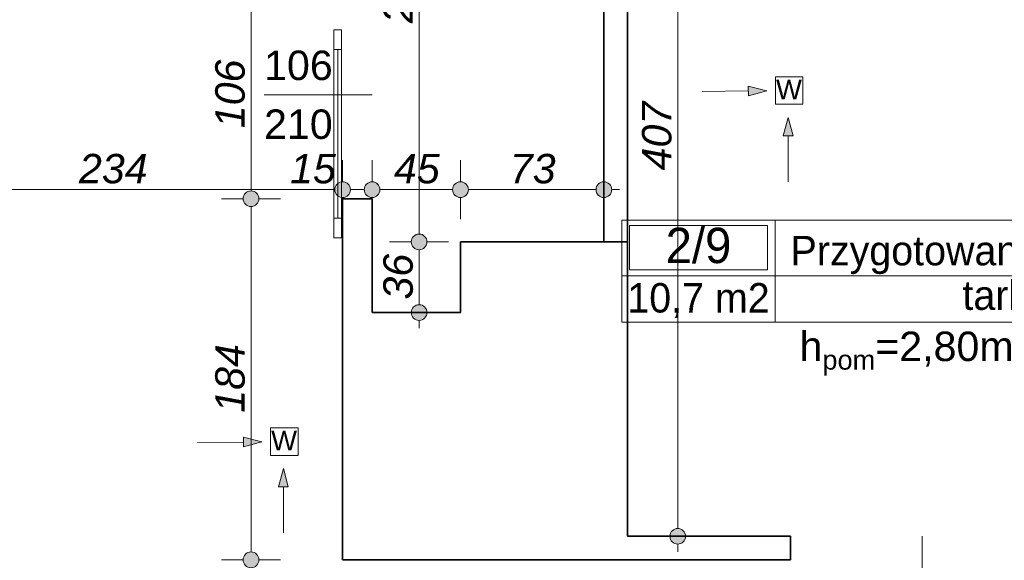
# Model space of a CAD drawing. Header units: millimetres. Extents: x -13944 to 84772, y -78836 to -35317.
# Tile 9 of 85: x 3504 to 8517, y -63615 to -60861. Entities that reach past the tile are written whole.
import ezdxf
from ezdxf.enums import TextEntityAlignment as Align

# ---------------------------------------------------------------- set-up
doc = ezdxf.new("R2010")
doc.units = ezdxf.units.MM
doc.header["$MEASUREMENT"] = 0
for name, color, linetype, lineweight in [('0_Nr_pióra__3', 7, 'Continuous', 20), ('Drzwi ArchiCAD_Nr_pióra__1', 7, 'Continuous', 0), ('Instalacje - Went_Klim_Nr_pióra__42', 150, 'Continuous', 13), ('Konstrukcja - Ściany zew_Nr_pióra__6', 7, 'Continuous', 35), ('Metryczki pomieszczeń ArchiCADa_Nr_pióra__1', 7, 'Continuous', 0), ('Wymiarowanie - Ogólne_Nr_pióra__82', 114, 'Continuous', 13), ('Znaczniki drzwi ArchiCADa_Nr_pióra__1', 7, 'Continuous', 0), ('Znaczniki drzwi ArchiCADa_Nr_pióra__7', 7, 'Continuous', 70)]:
    doc.layers.add(name, color=color, linetype=linetype, lineweight=lineweight)
doc.layers.add('Elementy modelu - Strefy', color=7, linetype='Continuous')
doc.layers.add('Wymiarowanie - Ogólne', color=7, linetype='Continuous')
doc.styles.add('GENERATED_STYLE_1', font='txt')
doc.styles.add('GENERATED_STYLE_2', font='txt')
doc.styles.add('GENERATED_STYLE_3', font='txt')
doc.styles.add('GENERATED_STYLE_4', font='txt')
doc.dimstyles.new('GENERATED_STYLE__1', dxfattribs={"dimtxt": 150, "dimasz": 152, "dimexe": 0.18, "dimexo": 0, "dimgap": 0.09, "dimtad": 1, "dimlfac": 0.1, "dimzin": 0, "dimdsep": 46, "dimtxsty": 'GENERATED_STYLE_3', "dimblk": 'ARROWHEAD_11', "dimblk1": 'ARROWHEAD_11', "dimblk2": 'ARROWHEAD_11', "dimcen": 0.09, "dimclrd": 114, "dimclre": 114, "dimclrt": 114, "dimazin": 0, "dimtfac": 1, "dimtdec": 4, "dimtmove": 0, "dimatfit": 3, "dimfxl": 1, "dimtolj": 1, "dimtzin": 0, "dimarcsym": 0})
doc.dimstyles.new('GENERATED_STYLE__2', dxfattribs={"dimtxt": 150, "dimasz": 152, "dimexe": 0.18, "dimexo": 0, "dimgap": 0.09, "dimtad": 1, "dimtih": 1, "dimtoh": 1, "dimlfac": 0.1, "dimzin": 0, "dimdsep": 46, "dimtxsty": 'GENERATED_STYLE_3', "dimblk": 'ARROWHEAD_11', "dimblk1": 'ARROWHEAD_11', "dimblk2": 'ARROWHEAD_11', "dimcen": 0.09, "dimclrd": 114, "dimclre": 114, "dimclrt": 114, "dimazin": 0, "dimtfac": 1, "dimtdec": 4, "dimtmove": 0, "dimatfit": 3, "dimfxl": 1, "dimtolj": 1, "dimtzin": 0, "dimarcsym": 0})

# ---------------------------------------------------------------- blocks, each defined once
blk = doc.blocks.new('Przygotowanie personelu_2_9_9', base_point=(7349.3, -62165.8))
at = {"layer": 'Metryczki pomieszczeń ArchiCADa_Nr_pióra__1', "linetype": 'Continuous'}
for p, q in [((6570.3, -61883), (9759.9, -61883)), ((6570.3, -62401.6), (6570.3, -61883)), ((7349.3, -61883), (7349.3, -62401.6)), ((9759.9, -61883), (9759.9, -62401.6)), ((6609.2, -61908.9), (7310.3, -61908.9)), ((6609.2, -62135.2), (6609.2, -61908.9)), ((7310.3, -61908.9), (7310.3, -62135.2)), ((7310.3, -62135.2), (6609.2, -62135.2)), ((6570.3, -62165.8), (9759.9, -62165.8)), ((9759.9, -62401.6), (6570.3, -62401.6))]:
    blk.add_line(p, q, dxfattribs=at)
at = {"layer": 'Metryczki pomieszczeń ArchiCADa_Nr_pióra__1'}
for tag, height, style, p in [('ROOM_NUMBER', 180, 'GENERATED_STYLE_2', (6959.8, -62011)), ('ROOM_NAME', 150, 'GENERATED_STYLE_1', (8554.6, -62037.4)), ('ROOM_CALC_AREA', 150, 'GENERATED_STYLE_1', (6959.8, -62277.9)), ('floor_f', 150, 'GENERATED_STYLE_1', (8554.6, -62264.5))]:
    blk.add_attdef(tag, text='', height=height, dxfattribs=dict(at, style=style)).set_placement(p, align=Align.MIDDLE_CENTER)
blk = doc.blocks.new('*D240')
at = {"layer": 'Wymiarowanie - Ogólne_Nr_pióra__82', "linetype": 'Continuous'}
for points in [[(2844.6, -61726.8), (2841.6, -61711.4), (2832.9, -61698.5), (2819.9, -61689.8), (2804.6, -61686.8), (2789.3, -61689.8), (2776.3, -61698.5), (2767.6, -61711.4), (2764.6, -61726.8), (2767.6, -61742.1), (2776.3, -61755), (2789.3, -61763.7), (2804.6, -61766.8), (2819.9, -61763.7), (2832.9, -61755), (2841.6, -61742.1)], [(5188, -61726.8), (5185, -61711.4), (5176.3, -61698.5), (5163.3, -61689.8), (5148, -61686.8), (5132.7, -61689.8), (5119.7, -61698.5), (5111.1, -61711.4), (5108, -61726.8), (5111.1, -61742.1), (5119.7, -61755), (5132.7, -61763.7), (5148, -61766.8), (5163.3, -61763.7), (5176.3, -61755), (5185, -61742.1)]]:
    blk.add_hatch(color=256, dxfattribs=at).paths.add_polyline_path(points)
for p, q in [((2804.6, -61686.8), (2804.6, -61576.8)), ((5148, -61686.8), (5148, -61576.8)), ((2844.6, -61726.8), (5108, -61726.8)), ((2804.6, -61876.8), (2804.6, -61766.8)), ((5148, -61876.8), (5148, -61766.8))]:
    blk.add_line(p, q, dxfattribs=at)
for centre in [(2804.6, -61726.8), (5148, -61726.8)]:
    blk.add_circle(centre, 40, dxfattribs=at)
at = {"layer": 'Wymiarowanie - Ogólne_Nr_pióra__82', "char_height": 150, "attachment_point": 7, "style": 'GENERATED_STYLE_3'}
for s, insert in [('\\A1;{\\fArial|b0|i1|c238|p38;14}', (2844.6, -61696.8)), ('\\A1;{\\fArial|b0|i1|c238|p38;234}', (3805.6, -61696.8)), ('\\A1;{\\fArial|b0|i1|c238|p38;15}', (4880.4, -61696.8))]:
    blk.add_mtext(s, dxfattribs=dict(at, insert=insert))
blk = doc.blocks.new('ARROWHEAD_11')
at = {"color": 0, "linetype": 'Continuous', "lineweight": 0}
blk.add_line((0, 0), (-1, 0), dxfattribs=at)
at = {"color": 0, "linetype": 'Continuous', "lineweight": 0, "const_width": 0.25, "flags": 128}
blk.add_lwpolyline([(-0.125, 0, 1), (0.125, 0, 1)], format="xyb", close=True, dxfattribs=at)
blk = doc.blocks.new('*D241')
at = {"layer": 'Wymiarowanie - Ogólne_Nr_pióra__82', "linetype": 'Continuous'}
for points in [[(5188, -61726.8), (5185, -61711.4), (5176.3, -61698.5), (5163.3, -61689.8), (5148, -61686.8), (5132.7, -61689.8), (5119.7, -61698.5), (5111.1, -61711.4), (5108, -61726.8), (5111.1, -61742.1), (5119.7, -61755), (5132.7, -61763.7), (5148, -61766.8), (5163.3, -61763.7), (5176.3, -61755), (5185, -61742.1)], [(5338, -61726.8), (5335, -61711.4), (5326.3, -61698.5), (5313.3, -61689.8), (5298, -61686.8), (5282.7, -61689.8), (5269.7, -61698.5), (5261.1, -61711.4), (5258, -61726.8), (5261.1, -61742.1), (5269.7, -61755), (5282.7, -61763.7), (5298, -61766.8), (5313.3, -61763.7), (5326.3, -61755), (5335, -61742.1)]]:
    blk.add_hatch(color=256, dxfattribs=at).paths.add_polyline_path(points)
for p, q in [((5148, -61686.8), (5148, -61576.8)), ((5298, -61686.8), (5298, -61576.8)), ((5188, -61726.8), (5258, -61726.8)), ((5148, -61876.8), (5148, -61766.8)), ((5298, -61876.8), (5298, -61766.8))]:
    blk.add_line(p, q, dxfattribs=at)
for centre in [(5148, -61726.8), (5298, -61726.8)]:
    blk.add_circle(centre, 40, dxfattribs=at)
blk = doc.blocks.new('*D242')
at = {"layer": 'Wymiarowanie - Ogólne_Nr_pióra__82', "linetype": 'Continuous'}
for points in [[(5338, -61726.8), (5335, -61711.4), (5326.3, -61698.5), (5313.3, -61689.8), (5298, -61686.8), (5282.7, -61689.8), (5269.7, -61698.5), (5261.1, -61711.4), (5258, -61726.8), (5261.1, -61742.1), (5269.7, -61755), (5282.7, -61763.7), (5298, -61766.8), (5313.3, -61763.7), (5326.3, -61755), (5335, -61742.1)], [(5788, -61726.8), (5785, -61711.4), (5776.3, -61698.5), (5763.3, -61689.8), (5748, -61686.8), (5732.7, -61689.8), (5719.7, -61698.5), (5711.1, -61711.4), (5708, -61726.8), (5711.1, -61742.1), (5719.7, -61755), (5732.7, -61763.7), (5748, -61766.8), (5763.3, -61763.7), (5776.3, -61755), (5785, -61742.1)]]:
    blk.add_hatch(color=256, dxfattribs=at).paths.add_polyline_path(points)
for p, q in [((5298, -61686.8), (5298, -61576.8)), ((5748, -61686.8), (5748, -61576.8)), ((5338, -61726.8), (5708, -61726.8)), ((5298, -61876.8), (5298, -61766.8)), ((5748, -61876.8), (5748, -61766.8))]:
    blk.add_line(p, q, dxfattribs=at)
for centre in [(5298, -61726.8), (5748, -61726.8)]:
    blk.add_circle(centre, 40, dxfattribs=at)
at = {"layer": 'Wymiarowanie - Ogólne_Nr_pióra__82', "insert": (5409.2, -61696.8), "char_height": 150, "attachment_point": 7, "style": 'GENERATED_STYLE_3'}
blk.add_mtext('\\A1;{\\fArial|b0|i1|c238|p38;45}', dxfattribs=at)
blk = doc.blocks.new('*D243')
at = {"layer": 'Wymiarowanie - Ogólne_Nr_pióra__82', "linetype": 'Continuous'}
for points in [[(5788, -61726.8), (5785, -61711.4), (5776.3, -61698.5), (5763.3, -61689.8), (5748, -61686.8), (5732.7, -61689.8), (5719.7, -61698.5), (5711.1, -61711.4), (5708, -61726.8), (5711.1, -61742.1), (5719.7, -61755), (5732.7, -61763.7), (5748, -61766.8), (5763.3, -61763.7), (5776.3, -61755), (5785, -61742.1)], [(6518, -61726.8), (6515, -61711.4), (6506.3, -61698.5), (6493.3, -61689.8), (6478, -61686.8), (6462.7, -61689.8), (6449.7, -61698.5), (6441.1, -61711.4), (6438, -61726.8), (6441.1, -61742.1), (6449.7, -61755), (6462.7, -61763.7), (6478, -61766.8), (6493.3, -61763.7), (6506.3, -61755), (6515, -61742.1)]]:
    blk.add_hatch(color=256, dxfattribs=at).paths.add_polyline_path(points)
for p, q in [((5748, -61686.8), (5748, -61576.8)), ((6478, -61686.8), (6478, -61576.8)), ((5788, -61726.8), (6438, -61726.8)), ((6518, -61726.8), (6558, -61726.8)), ((5748, -61876.8), (5748, -61766.8)), ((6478, -61876.8), (6478, -61766.8))]:
    blk.add_line(p, q, dxfattribs=at)
for centre in [(5748, -61726.8), (6478, -61726.8)]:
    blk.add_circle(centre, 40, dxfattribs=at)
at = {"layer": 'Wymiarowanie - Ogólne_Nr_pióra__82', "insert": (5999.2, -61696.8), "char_height": 150, "attachment_point": 7, "style": 'GENERATED_STYLE_3'}
blk.add_mtext('\\A1;{\\fArial|b0|i1|c238|p38;73}', dxfattribs=at)
blk = doc.blocks.new('*D244')
at = {"layer": 'Wymiarowanie - Ogólne_Nr_pióra__82', "linetype": 'Continuous'}
for points in [[(5577.3, -61993), (5574.3, -61977.6), (5565.6, -61964.7), (5552.6, -61956), (5537.3, -61953), (5522, -61956), (5509, -61964.7), (5500.4, -61977.6), (5497.3, -61993), (5500.4, -62008.3), (5509, -62021.2), (5522, -62029.9), (5537.3, -62033), (5552.6, -62029.9), (5565.6, -62021.2), (5574.3, -62008.3)], [(5577.3, -62353), (5574.3, -62337.6), (5565.6, -62324.7), (5552.6, -62316), (5537.3, -62313), (5522, -62316), (5509, -62324.7), (5500.4, -62337.6), (5497.3, -62353), (5500.4, -62368.3), (5509, -62381.2), (5522, -62389.9), (5537.3, -62393), (5552.6, -62389.9), (5565.6, -62381.2), (5574.3, -62368.3)]]:
    blk.add_hatch(color=256, dxfattribs=at).paths.add_polyline_path(points)
for p, q in [((5497.3, -61993), (5387.3, -61993)), ((5687.3, -61993), (5577.3, -61993)), ((5537.3, -62313), (5537.3, -62033)), ((5497.3, -62353), (5387.3, -62353)), ((5687.3, -62353), (5577.3, -62353)), ((5537.3, -62433), (5537.3, -62393))]:
    blk.add_line(p, q, dxfattribs=at)
for centre in [(5537.3, -61993), (5537.3, -62353)]:
    blk.add_circle(centre, 40, dxfattribs=at)
at = {"layer": 'Wymiarowanie - Ogólne_Nr_pióra__82', "insert": (5507.3, -62286.8), "char_height": 150, "attachment_point": 7, "rotation": 90, "style": 'GENERATED_STYLE_3'}
blk.add_mtext('\\A1;{\\fArial|b0|i1|c238|p38;36}', dxfattribs=at)
blk = doc.blocks.new('*D245')
at = {"layer": 'Wymiarowanie - Ogólne_Nr_pióra__82', "linetype": 'Continuous'}
for points in [[(5577.3, -59423), (5574.3, -59407.6), (5565.6, -59394.7), (5552.6, -59386), (5537.3, -59383), (5522, -59386), (5509, -59394.7), (5500.4, -59407.6), (5497.3, -59423), (5500.4, -59438.3), (5509, -59451.2), (5522, -59459.9), (5537.3, -59463), (5552.6, -59459.9), (5565.6, -59451.2), (5574.3, -59438.3)], [(5577.3, -61993), (5574.3, -61977.6), (5565.6, -61964.7), (5552.6, -61956), (5537.3, -61953), (5522, -61956), (5509, -61964.7), (5500.4, -61977.6), (5497.3, -61993), (5500.4, -62008.3), (5509, -62021.2), (5522, -62029.9), (5537.3, -62033), (5552.6, -62029.9), (5565.6, -62021.2), (5574.3, -62008.3)]]:
    blk.add_hatch(color=256, dxfattribs=at).paths.add_polyline_path(points)
for p, q in [((5537.3, -59383), (5537.3, -59343)), ((5497.3, -59423), (5387.3, -59423)), ((5687.3, -59423), (5577.3, -59423)), ((5537.3, -61953), (5537.3, -59463)), ((5497.3, -61993), (5387.3, -61993)), ((5687.3, -61993), (5577.3, -61993))]:
    blk.add_line(p, q, dxfattribs=at)
for centre in [(5537.3, -59423), (5537.3, -61993)]:
    blk.add_circle(centre, 40, dxfattribs=at)
at = {"layer": 'Wymiarowanie - Ogólne_Nr_pióra__82', "insert": (5507.3, -60878.7), "char_height": 150, "attachment_point": 7, "rotation": 90, "style": 'GENERATED_STYLE_3'}
blk.add_mtext('\\A1;{\\fArial|b0|i1|c238|p38;257}', dxfattribs=at)
blk = doc.blocks.new('*D246')
at = {"layer": 'Wymiarowanie - Ogólne_Nr_pióra__82', "linetype": 'Continuous'}
for points in [[(4721.5, -61773), (4718.5, -61757.6), (4709.8, -61744.7), (4696.8, -61736), (4681.5, -61733), (4666.2, -61736), (4653.2, -61744.7), (4644.6, -61757.6), (4641.5, -61773), (4644.6, -61788.3), (4653.2, -61801.2), (4666.2, -61809.9), (4681.5, -61813), (4696.8, -61809.9), (4709.8, -61801.2), (4718.5, -61788.3)], [(4721.5, -63613), (4718.5, -63597.6), (4709.8, -63584.7), (4696.8, -63576), (4681.5, -63573), (4666.2, -63576), (4653.2, -63584.7), (4644.6, -63597.6), (4641.5, -63613), (4644.6, -63628.3), (4653.2, -63641.2), (4666.2, -63649.9), (4681.5, -63653), (4696.8, -63649.9), (4709.8, -63641.2), (4718.5, -63628.3)]]:
    blk.add_hatch(color=256, dxfattribs=at).paths.add_polyline_path(points)
for p, q in [((4641.5, -61773), (4531.5, -61773)), ((4831.5, -61773), (4721.5, -61773)), ((4681.5, -63573), (4681.5, -61813)), ((4641.5, -63613), (4531.5, -63613)), ((4681.5, -63693), (4681.5, -63653)), ((4831.5, -63613), (4721.5, -63613))]:
    blk.add_line(p, q, dxfattribs=at)
for centre in [(4681.5, -61773), (4681.5, -63613)]:
    blk.add_circle(centre, 40, dxfattribs=at)
at = {"layer": 'Wymiarowanie - Ogólne_Nr_pióra__82', "insert": (4651.5, -62863.7), "char_height": 150, "attachment_point": 7, "rotation": 90, "style": 'GENERATED_STYLE_3'}
blk.add_mtext('\\A1;{\\fArial|b0|i1|c238|p38;184}', dxfattribs=at)
blk = doc.blocks.new('*D247')
at = {"layer": 'Wymiarowanie - Ogólne_Nr_pióra__82', "linetype": 'Continuous'}
for points in [[(4721.5, -60713), (4718.5, -60697.6), (4709.8, -60684.7), (4696.8, -60676), (4681.5, -60673), (4666.2, -60676), (4653.2, -60684.7), (4644.6, -60697.6), (4641.5, -60713), (4644.6, -60728.3), (4653.2, -60741.2), (4666.2, -60749.9), (4681.5, -60753), (4696.8, -60749.9), (4709.8, -60741.2), (4718.5, -60728.3)], [(4721.5, -61773), (4718.5, -61757.6), (4709.8, -61744.7), (4696.8, -61736), (4681.5, -61733), (4666.2, -61736), (4653.2, -61744.7), (4644.6, -61757.6), (4641.5, -61773), (4644.6, -61788.3), (4653.2, -61801.2), (4666.2, -61809.9), (4681.5, -61813), (4696.8, -61809.9), (4709.8, -61801.2), (4718.5, -61788.3)]]:
    blk.add_hatch(color=256, dxfattribs=at).paths.add_polyline_path(points)
for p, q in [((4641.5, -60713), (4531.5, -60713)), ((4681.5, -61733), (4681.5, -60753)), ((4831.5, -60713), (4721.5, -60713)), ((4641.5, -61773), (4531.5, -61773)), ((4831.5, -61773), (4721.5, -61773))]:
    blk.add_line(p, q, dxfattribs=at)
for centre in [(4681.5, -60713), (4681.5, -61773)]:
    blk.add_circle(centre, 40, dxfattribs=at)
at = {"layer": 'Wymiarowanie - Ogólne_Nr_pióra__82', "insert": (4651.5, -61413.7), "char_height": 150, "attachment_point": 7, "rotation": 90, "style": 'GENERATED_STYLE_3'}
blk.add_mtext('\\A1;{\\fArial|b0|i1|c238|p38;106}', dxfattribs=at)
blk = doc.blocks.new('*D258')
at = {"layer": 'Wymiarowanie - Ogólne_Nr_pióra__82', "linetype": 'Continuous'}
for points in [[(6894.1, -59423), (6891, -59407.6), (6882.4, -59394.7), (6869.4, -59386), (6854.1, -59383), (6838.8, -59386), (6825.8, -59394.7), (6817.1, -59407.6), (6814.1, -59423), (6817.1, -59438.3), (6825.8, -59451.2), (6838.8, -59459.9), (6854.1, -59463), (6869.4, -59459.9), (6882.4, -59451.2), (6891, -59438.3)], [(6894.1, -63493), (6891, -63477.6), (6882.4, -63464.7), (6869.4, -63456), (6854.1, -63453), (6838.8, -63456), (6825.8, -63464.7), (6817.1, -63477.6), (6814.1, -63493), (6817.1, -63508.3), (6825.8, -63521.2), (6838.8, -63529.9), (6854.1, -63533), (6869.4, -63529.9), (6882.4, -63521.2), (6891, -63508.3)]]:
    blk.add_hatch(color=256, dxfattribs=at).paths.add_polyline_path(points)
for p, q in [((6854.1, -59383), (6854.1, -59343)), ((6814.1, -59423), (6704.1, -59423)), ((7004.1, -59423), (6894.1, -59423)), ((6854.1, -63453), (6854.1, -59463)), ((6814.1, -63493), (6704.1, -63493)), ((7004.1, -63493), (6894.1, -63493)), ((6854.1, -63573), (6854.1, -63533))]:
    blk.add_line(p, q, dxfattribs=at)
for centre in [(6854.1, -59423), (6854.1, -63493)]:
    blk.add_circle(centre, 40, dxfattribs=at)
at = {"layer": 'Wymiarowanie - Ogólne_Nr_pióra__82', "insert": (6824.1, -61628.7), "char_height": 150, "attachment_point": 7, "rotation": 90, "style": 'GENERATED_STYLE_3'}
blk.add_mtext('\\A1;{\\fArial|b0|i1|c238|p38;407}', dxfattribs=at)

msp = doc.modelspace()

# ---------------------------------------------------------------- hatches: boundary and pattern name
at = {"layer": 'Instalacje - Went_Klim_Nr_pióra__42', "linetype": 'Continuous'}
for points in [[(7306.949, -61223.234), (7213.405, -61199.158), (7213.9, -61249.156)], [(7416.661, -61359.035), (7391.661, -61452.336), (7441.661, -61452.336)], [(4736.532, -63012.008), (4642.988, -62987.933), (4643.483, -63037.93)], [(4846.244, -63147.809), (4821.244, -63241.11), (4871.244, -63241.11)]]:
    msp.add_hatch(color=256, dxfattribs=at).paths.add_polyline_path(points)

# ---------------------------------------------------------------- linework, layer by layer
at = {"layer": 'Drzwi ArchiCAD_Nr_pióra__1', "linetype": 'Continuous'}
for p, q in [((5103.016, -60912.955), (5103.016, -61012.955)), ((5143.016, -60912.955), (5103.016, -60912.955)), ((5143.016, -61012.955), (5143.016, -60912.955)), ((5103.016, -61012.955), (5103.016, -61872.955)), ((5123.016, -61012.955), (5103.016, -61012.955)), ((5103.016, -61012.955), (5143.016, -61012.955)), ((5123.016, -61872.955), (5123.016, -61012.955)), ((5123.016, -61012.955), (5123.016, -61872.955)), ((5143.016, -61012.955), (5123.016, -61012.955)), ((5123.016, -61012.955), (5123.016, -61872.955)), ((5143.016, -61872.955), (5143.016, -61012.955)), ((5103.016, -61872.955), (5123.016, -61872.955)), ((5143.016, -61872.955), (5103.016, -61872.955)), ((5103.016, -61872.955), (5103.016, -61972.955)), ((5123.016, -61872.955), (5143.016, -61872.955)), ((5143.016, -61972.955), (5143.016, -61872.955)), ((5103.016, -61972.955), (5143.016, -61972.955))]:
    msp.add_line(p, q, dxfattribs=at)
at = {"layer": 'Instalacje - Went_Klim_Nr_pióra__42', "linetype": 'Continuous'}
for p, q in [((7351.289, -61152.067), (7491.289, -61152.067)), ((7351.289, -61292.067), (7351.289, -61152.067)), ((7491.289, -61152.067), (7491.289, -61292.067)), ((7306.949, -61223.234), (7213.405, -61199.158)), ((7213.9, -61249.156), (7213.405, -61199.158)), ((6979.273, -61226.477), (7213.653, -61224.157)), ((7306.949, -61223.234), (7213.9, -61249.156)), ((7491.289, -61292.067), (7351.289, -61292.067)), ((7416.661, -61359.035), (7391.661, -61452.336)), ((7416.661, -61359.035), (7441.661, -61452.336)), ((7441.661, -61452.336), (7391.661, -61452.336)), ((7416.661, -61686.727), (7416.661, -61452.336)), ((4780.872, -62940.842), (4920.872, -62940.842)), ((4780.872, -63080.842), (4780.872, -62940.842)), ((4920.872, -62940.842), (4920.872, -63080.842)), ((4736.532, -63012.008), (4642.988, -62987.933)), ((4643.483, -63037.93), (4642.988, -62987.933)), ((4408.856, -63015.251), (4643.235, -63012.931)), ((4736.532, -63012.008), (4643.483, -63037.93)), ((4920.872, -63080.842), (4780.872, -63080.842)), ((4846.244, -63147.809), (4821.244, -63241.11)), ((4846.244, -63147.809), (4871.244, -63241.11)), ((4871.244, -63241.11), (4821.244, -63241.11)), ((4846.244, -63475.501), (4846.244, -63241.11))]:
    msp.add_line(p, q, dxfattribs=at)
at = {"layer": 'Konstrukcja - Ściany zew_Nr_pióra__6', "linetype": 'Continuous'}
for p, q in [((5148.016, -61772.955), (5298.016, -61772.955)), ((7428.016, -63612.955), (7428.016, -63492.955))]:
    msp.add_line(p, q, dxfattribs=at)
at = {"layer": 'Konstrukcja - Ściany zew_Nr_pióra__6', "linetype": 'Continuous', "flags": 128}
for points in [[(6478.016, -59422.955), (6478.016, -61992.955)], [(6598.016, -61992.955), (6598.016, -59422.955)], [(5148.016, -61772.955), (5148.016, -63612.955)], [(5298.016, -62352.955), (5298.016, -61772.955)], [(5748.016, -61992.955), (5748.016, -62352.955)], [(6598.016, -61992.955), (5748.016, -61992.955)], [(6478.016, -61992.955), (6598.016, -61992.955)], [(6598.016, -63492.955), (6598.016, -61992.955)], [(5748.016, -62352.955), (5298.016, -62352.955)], [(7428.016, -63492.955), (6598.016, -63492.955)], [(5148.016, -63612.955), (6598.016, -63612.955)], [(6598.016, -63612.955), (7428.016, -63612.955)]]:
    msp.add_lwpolyline(points, dxfattribs=at)
at = {"layer": 'Znaczniki drzwi ArchiCADa_Nr_pióra__1', "linetype": 'Continuous'}
for p, q in [((4748.016, -61242.955), (5298.016, -61242.955)), ((8098.016, -64012.955), (8098.016, -63492.955))]:
    msp.add_line(p, q, dxfattribs=at)

# ---------------------------------------------------------------- block references
at = {"layer": 'Elementy modelu - Strefy', "linetype": 'Continuous'}
ref = msp.add_blockref('Przygotowanie personelu_2_9_9', (7349.296, -62165.84), dxfattribs=at)
ref.add_attrib('ROOM_NAME', 'Przygotowanie personelu', dxfattribs={"layer": 'Metryczki pomieszczeń ArchiCADa_Nr_pióra__1', "color": 7, "height": 150, "style": 'GENERATED_STYLE_1'}).set_placement((8554.58, -62037.437), align=Align.MIDDLE_CENTER)
ref.add_attrib('ROOM_NUMBER', '2/9', dxfattribs={"layer": 'Metryczki pomieszczeń ArchiCADa_Nr_pióra__1', "color": 7, "height": 180, "style": 'GENERATED_STYLE_2'}).set_placement((6959.776, -62010.952), align=Align.MIDDLE_CENTER)
ref.add_attrib('ROOM_CALC_AREA', '10,7 m2', dxfattribs={"layer": 'Metryczki pomieszczeń ArchiCADa_Nr_pióra__1', "color": 7, "height": 150, "style": 'GENERATED_STYLE_1'}).set_placement((6959.776, -62277.891), align=Align.MIDDLE_CENTER)
ref.add_attrib('floor_f', 'tarket', dxfattribs={"layer": 'Metryczki pomieszczeń ArchiCADa_Nr_pióra__1', "color": 7, "height": 150, "style": 'GENERATED_STYLE_1'}).set_placement((8554.58, -62264.52), align=Align.MIDDLE_CENTER)

# ---------------------------------------------------------------- texts
at = {"layer": '0_Nr_pióra__3', "linetype": 'Continuous', "insert": (8019.076, -62406.324), "char_height": 150, "attachment_point": 2, "style": 'GENERATED_STYLE_4'}
msp.add_mtext('\\A1;{\\fArial|b0|i0|c0|p38;h\\fArial|b0|i0|c0|p38;\\A1{\\H.66x;\\S ^ pom;}\\fArial|b0|i0|c0|p38;=2,80m}', dxfattribs=at)
at = {"layer": 'Instalacje - Went_Klim_Nr_pióra__42', "linetype": 'Continuous', "char_height": 100, "attachment_point": 6, "style": 'GENERATED_STYLE_1'}
for insert in [(7486.203, -61216.353), (4915.786, -63005.127)]:
    msp.add_mtext('\\A1;{\\fArial|b0|i0|c238|p38;W}', dxfattribs=dict(at, insert=insert))
at = {"layer": 'Znaczniki drzwi ArchiCADa_Nr_pióra__7', "char_height": 150, "attachment_point": 7, "style": 'GENERATED_STYLE_1'}
for s, insert in [('\\A1;{\\fArial|b0|i0|c238|p38;106}', (4748.016, -61170.423)), ('\\A1;{\\fArial|b0|i0|c238|p38;210}', (4748.016, -61470.423))]:
    msp.add_mtext(s, dxfattribs=dict(at, insert=insert))

# ---------------------------------------------------------------- dimensions: what is measured, and where the dimension line sits
at = {"layer": 'Wymiarowanie - Ogólne', "color": 114, "linetype": 'Continuous', "lineweight": 13}
for base, p1, p2, picture, middle in [((5537.321, -59422.955), (5817.222, -61992.955), (5367.222, -59422.955), '*D245', (5432.321, -60707.955)), ((6854.068, -59422.955), (6598.016, -63492.955), (6618.016, -59422.955), '*D258', (6749.068, -61457.955)), ((4681.507, -60712.955), (5148.016, -61772.955), (5148.016, -60712.955), '*D247', (4576.507, -61242.955)), ((4681.507, -61772.955), (5148.016, -63612.955), (5148.016, -61772.955), '*D246', (4576.507, -62692.955)), ((5537.321, -61992.955), (5817.222, -62352.955), (5817.222, -61992.955), '*D244', (5432.321, -62172.955))]:
    dim = msp.add_linear_dim(base=base, p1=p1, p2=p2, angle=90, dimstyle='GENERATED_STYLE__1', dxfattribs=at)
    dim.commit()
    dim.dimension.update_dxf_attribs({"geometry": picture, "text_midpoint": middle, "dimtype": 160, "text_rotation": 90})
dim = msp.add_linear_dim(base=(5148.016, -61726.754), p1=(2804.596, -62442.955), p2=(5148.016, -62262.314), text='234', dimstyle='GENERATED_STYLE__2', dxfattribs=at)
dim.commit()
dim.dimension.update_dxf_attribs({"geometry": '*D240', "text_midpoint": (3976.306, -61621.754), "dimtype": 160})
for base, p1, p2, picture, middle in [((5748.016, -61726.754), (5298.016, -61772.955), (5748.016, -61992.955), '*D242', (5523.016, -61621.754)), ((6478.016, -61726.754), (5748.016, -61992.955), (6478.016, -61962.534), '*D243', (6113.016, -61621.754)), ((5298.016, -61726.754), (5148.016, -62262.314), (5298.016, -61772.955), '*D241', (4994.187, -61621.754))]:
    dim = msp.add_linear_dim(base=base, p1=p1, p2=p2, dimstyle='GENERATED_STYLE__2', dxfattribs=at)
    dim.commit()
    dim.dimension.update_dxf_attribs({"geometry": picture, "text_midpoint": middle, "dimtype": 160})

doc.saveas('drawing.dxf')
